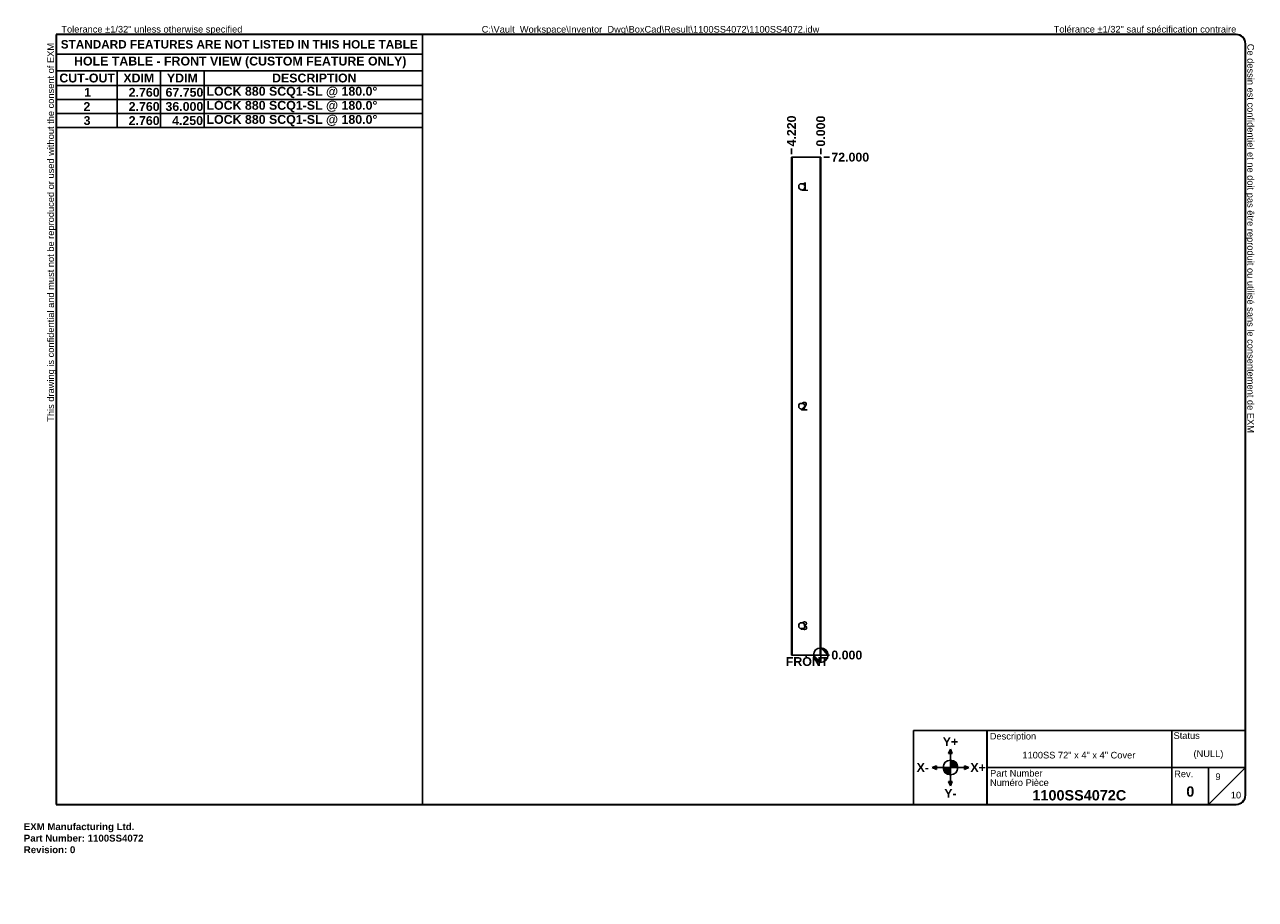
# Model space of a CAD drawing. Header units: inches. Extents: x 0 to 178, y -11 to 115.
import ezdxf

# ---------------------------------------------------------------- set-up
doc = ezdxf.new("R2010")
doc.units = ezdxf.units.IN
doc.header["$LTSCALE"] = 10.666667
doc.header["$MEASUREMENT"] = 0
doc.layers.get('0').update_dxf_attribs({"lineweight": 25})
for name, color, linetype, lineweight in [('Dimensions(ANSI)', 7, 'Continuous', 25), ('Sketch Geometry(ANSI)', 7, 'Continuous', 25), ('Symbols(ANSI)', 7, 'Continuous', 25), ('Visible Edges(ANSI)', 7, 'Continuous', 25), ('Visible Tangent Edges(ANSI)', 7, 'Continuous', 25)]:
    doc.layers.add(name, color=color, linetype=linetype, lineweight=lineweight)
doc.layers.add('Hatch', color=179, linetype='Continuous', lineweight=9, true_color=0x1e1e47)
doc.styles.add('Current-ANSI', font='arial.ttf')
doc.styles.add('Dimension-ANSI', font='arialbd.ttf')
doc.styles.get("Standard").update_dxf_attribs({"font": 'arialbd.ttf'})
doc.styles.add('Text Style44', font='arialbd.ttf')
doc.dimstyles.new('INCH-ANSI', dxfattribs={"dimscale": 10.666667, "dimtxt": 0.12, "dimasz": 0.098425, "dimexe": 0.04, "dimexo": 0.04, "dimgap": 0.031496, "dimtad": 0, "dimtih": 1, "dimtoh": 1, "dimdec": 3, "dimrnd": 1e-08, "dimzin": 0, "dimdsep": 46, "dimtxsty": 'Dimension-ANSI', "dimcen": 0.09, "dimdle": 0.312, "dimclrd": 179, "dimclre": 179, "dimclrt": 7, "dimadec": 1, "dimazin": 0, "dimtfac": 1, "dimtdec": 3, "dimtofl": 0, "dimtmove": 0, "dimatfit": 3, "dimfxl": 1, "dimtolj": 1, "dimtzin": 4, "dimlwd": 25, "dimlwe": 25, "dimarcsym": 0})
doc.dimstyles.new('INCH-ANSI-VERTICAL', dxfattribs={"dimscale": 10.666667, "dimtxt": 0.12, "dimasz": 0.098425, "dimexe": 0.04, "dimexo": 0.04, "dimgap": 0.031496, "dimtad": 0, "dimtih": 1, "dimtoh": 1, "dimdec": 3, "dimrnd": 1e-08, "dimzin": 0, "dimdsep": 46, "dimtxsty": 'Dimension-ANSI', "dimcen": 0.09, "dimdle": 0.312, "dimclrd": 179, "dimclre": 179, "dimclrt": 7, "dimadec": 1, "dimazin": 0, "dimtfac": 1, "dimtdec": 3, "dimtofl": 0, "dimtmove": 0, "dimatfit": 3, "dimfxl": 1, "dimtolj": 1, "dimtzin": 4, "dimlwd": 25, "dimlwe": 25, "dimarcsym": 0})

# ---------------------------------------------------------------- blocks, each defined once
blk = doc.blocks.new('Origin Indicator Symbol4')
at = {"layer": 'Dimensions(ANSI)'}
h = blk.add_hatch(color=7, dxfattribs=at)
edge = h.paths.add_edge_path(flags=0)
edge.add_line((10.805, 2.377), (10.903, 2.279))
edge.add_arc((10.805, 2.279), 0.0984, 0, 90)
h = blk.add_hatch(color=7, dxfattribs=at)
edge = h.paths.add_edge_path(flags=0)
edge.add_line((10.805, 2.18), (10.706, 2.279))
edge.add_arc((10.805, 2.279), 0.0984, 180, 270)
at = {"layer": 'Dimensions(ANSI)', "color": 7, "linetype": 'Continuous'}
for p, q in [((10.805, 2.377), (10.903, 2.279)), ((10.805, 2.18), (10.706, 2.279))]:
    blk.add_line(p, q, dxfattribs=at)
at = {"layer": 'Dimensions(ANSI)', "color": 7, "linetype": 'Continuous', "flags": 128}
for points in [[(10.805, 2.279), (10.903, 2.279), (10.805, 2.377), (10.805, 2.279)], [(10.805, 2.279), (10.805, 2.377), (10.805, 2.18), (10.805, 2.279)], [(10.805, 2.279), (10.805, 2.18), (10.706, 2.279), (10.805, 2.279)], [(10.805, 2.279), (10.706, 2.279), (10.805, 2.279), (10.805, 2.279)]]:
    blk.add_lwpolyline(points, dxfattribs=at)
at = {"layer": 'Dimensions(ANSI)', "color": 7, "linetype": 'Continuous'}
blk.add_circle((10.805, 2.279), 0.0984, dxfattribs=at)
for start, end in [(0, 90), (180, 270)]:
    blk.add_arc((10.805, 2.279), 0.0984, start, end, dxfattribs=at)
at = {"layer": 'Dimensions(ANSI)', "color": 7}
for points in [[(10.805, 2.279), (10.903, 2.279), (10.805, 2.377), (10.805, 2.279)], [(10.805, 2.279), (10.805, 2.377), (10.805, 2.18), (10.805, 2.279)], [(10.805, 2.279), (10.805, 2.18), (10.706, 2.279), (10.805, 2.279)], [(10.805, 2.279), (10.706, 2.279), (10.805, 2.279)]]:
    blk.add_solid(points, dxfattribs=at)
blk = doc.blocks.new('Title Blocks EXM-2 - ANSI B')
at = {"layer": 'Hatch'}
for points in [[(12.725, 0.94), (12.75, 0.94), (12.75, 1)], [(12.775, 0.94), (12.75, 1), (12.75, 0.94)], [(12.56, 0.75), (12.56, 0.775), (12.5, 0.75)], [(12.56, 0.75), (12.5, 0.75), (12.56, 0.725)], [(12.94, 0.75), (13, 0.75), (12.94, 0.775)], [(12.94, 0.75), (12.94, 0.725), (13, 0.75)], [(12.75, 0.56), (12.725, 0.56), (12.75, 0.5)], [(12.75, 0.56), (12.75, 0.5), (12.775, 0.56)]]:
    blk.add_hatch(color=7, dxfattribs=at).paths.add_polyline_path(points)
h = blk.add_hatch(color=7, dxfattribs=at)
edge = h.paths.add_edge_path()
edge.add_line((12.75, 0.85), (12.75, 0.75))
edge.add_line((12.75, 0.75), (12.85, 0.75))
edge.add_arc((12.75, 0.75), 0.1, 0, 90)
h = blk.add_hatch(color=7, dxfattribs=at)
edge = h.paths.add_edge_path()
edge.add_line((12.75, 0.65), (12.75, 0.75))
edge.add_line((12.75, 0.75), (12.65, 0.75))
edge.add_arc((12.75, 0.75), 0.1, 180, 270)
at = {"layer": 'Sketch Geometry(ANSI)'}
for p, q in [((12.249, 1.25), (16.749, 1.25)), ((12.249, 0.25), (12.249, 1.25)), ((15.749, 1.25), (15.749, 0.75)), ((16.749, 1.25), (16.749, 0.375)), ((12.75, 1), (12.725, 0.94)), ((12.725, 0.94), (12.775, 0.94)), ((12.75, 0.85), (12.75, 1)), ((12.775, 0.94), (12.75, 1)), ((12.75, 0.75), (12.75, 0.85)), ((12.5, 0.75), (12.56, 0.775)), ((12.65, 0.75), (12.5, 0.75)), ((12.56, 0.725), (12.5, 0.75)), ((12.56, 0.775), (12.56, 0.725)), ((12.75, 0.75), (12.65, 0.75)), ((12.75, 0.75), (12.85, 0.75)), ((12.75, 0.75), (12.75, 0.65)), ((12.85, 0.75), (13, 0.75)), ((13, 0.75), (12.94, 0.775)), ((12.94, 0.775), (12.94, 0.725)), ((12.94, 0.725), (13, 0.75)), ((15.749, 0.75), (13.249, 0.75)), ((16.249, 0.75), (15.749, 0.75)), ((15.749, 0.75), (15.749, 0.25)), ((16.249, 0.25), (16.249, 0.75)), ((16.249, 0.75), (16.749, 0.75)), ((16.249, 0.25), (16.749, 0.75)), ((12.775, 0.56), (12.725, 0.56)), ((12.725, 0.56), (12.75, 0.5)), ((12.75, 0.65), (12.75, 0.5)), ((12.75, 0.5), (12.775, 0.56)), ((13.249, 0.25), (12.249, 0.25)), ((16.624, 0.25), (13.249, 0.25))]:
    blk.add_line(p, q, dxfattribs=at)
at = {"layer": 'Sketch Geometry(ANSI)', "linetype": 'Continuous', "lineweight": 35}
blk.add_line((13.249, 0.25), (13.249, 1.25), dxfattribs=at)
at = {"layer": 'Sketch Geometry(ANSI)'}
blk.add_circle((12.75, 0.75), 0.1, dxfattribs=at)
blk.add_arc((16.624, 0.375), 0.125, 270, 0, dxfattribs=at)
at = {"layer": 'Symbols(ANSI)', "color": 7}
for s, insert, char_height, attachment_point, style in [('Description', (13.283, 1.103), 0.09, 7, 'Current-ANSI'), ('Status', (15.774, 1.137), 0.09, 7, 'Current-ANSI'), ('\\fArial|b1|i0;Y+', (12.75, 1.1), 0.12, 5, 'Dimension-ANSI'), ('\\fArial|b1|i0;X-', (12.375, 0.75), 0.12, 5, 'Dimension-ANSI'), ('\\fArial|b1|i0;X+', (13.125, 0.75), 0.12, 5, 'Dimension-ANSI'), ('Part Number', (13.287, 0.627), 0.09, 7, 'Current-ANSI'), ('Numéro Pièce', (13.286, 0.5), 0.09, 7, 'Current-ANSI'), ('\\fArial|b1|i0;Y-', (12.75, 0.4), 0.12, 5, 'Dimension-ANSI')]:
    blk.add_mtext(s, dxfattribs=dict(at, insert=insert, char_height=char_height, attachment_point=attachment_point, style=style))
at = {"layer": 'Symbols(ANSI)', "color": 7, "insert": (15.783, 0.618), "char_height": 0.09, "width": 0.25854, "attachment_point": 7, "style": 'Current-ANSI'}
blk.add_mtext('Rev.', dxfattribs=at)
at = {"layer": 'Symbols(ANSI)', "color": 7}
for tag, p, height, style in [('IDW_DESC_IAM_001', (13.725, 0.873), 0.09, 'Current-ANSI'), ('DESIGN_STATE_001', (16.045, 0.893), 0.09, 'Current-ANSI'), ('Sheet_number_001', (16.342, 0.581), 0.09, 'Current-ANSI'), ('IDW_NAME_IAM_001', (13.861, 0.304), 0.14, 'Text Style44'), ('IDW_REV_001', (15.947, 0.355), 0.14, 'Text Style44'), ('Number_of_sheets_001', (16.551, 0.331), 0.09, 'Current-ANSI')]:
    blk.add_attdef(tag, p, '', height=height, dxfattribs=dict(at, style=style))
blk = doc.blocks.new('Borders EXM - B (Inch) - B')
at = {"layer": 'Sketch Geometry(ANSI)', "linetype": 'Continuous', "lineweight": 35}
for p, q in [((16.438, 10.692), (0.437, 10.692)), ((0.437, 10.692), (0.437, 0.255)), ((16.562, 0.38), (16.562, 10.567)), ((0.437, 0.255), (16.438, 0.255))]:
    blk.add_line(p, q, dxfattribs=at)
at = {"layer": 'Sketch Geometry(ANSI)'}
for p, q in [((5.406, 10.692), (5.406, 0.255)), ((0.437, 10.428), (5.406, 10.428))]:
    blk.add_line(p, q, dxfattribs=at)
at = {"layer": 'Sketch Geometry(ANSI)', "linetype": 'Continuous', "lineweight": 35}
for centre, start, end in [((16.438, 10.567), 0, 90), ((16.438, 0.38), 270, 0)]:
    blk.add_arc(centre, 0.125, start, end, dxfattribs=at)
at = {"layer": 'Symbols(ANSI)', "color": 7, "char_height": 0.09, "attachment_point": 7, "style": 'Current-ANSI'}
for s, insert, rotation in [('This drawing is confidential and must not be reproduced or used without the consent of EXM', (0.437, 5.442), 90), ('Ce dessin est confidentiel et ne doit pas être reproduit ou utilisé sans le consentement de EXM', (16.562, 10.567), 270)]:
    blk.add_mtext(s, dxfattribs=dict(at, insert=insert, rotation=rotation))
for s, insert in [('Tolerance ±1/32" unless otherwise specified', (0.509, 10.692)), ('Tolérance ±1/32" sauf spécification contraire', (13.963, 10.692))]:
    blk.add_mtext(s, dxfattribs=dict(at, insert=insert))
at = {"layer": 'Symbols(ANSI)', "color": 7, "insert": (2.921, 10.559), "char_height": 0.114, "width": 4.96908, "attachment_point": 5, "style": 'Dimension-ANSI'}
blk.add_mtext('\\fArial|b1|i0;{\\H0.1140;STANDARD FEATURES ARE NOT LISTED IN THIS HOLE TABLE}', dxfattribs=at)
at = {"layer": 'Symbols(ANSI)', "color": 7, "style": 'Current-ANSI'}
blk.add_attdef('FILENAME_AND_PATH_001', (6.208, 10.718), '', height=0.09, dxfattribs=at)
blk = doc.blocks.new('Datum Identifier22')
at = {"layer": 'Symbols(ANSI)', "color": 7, "linetype": 'Continuous', "lineweight": 25}
blk.add_line((10.607, 2.254), (10.607, 2.279), dxfattribs=at)
at = {"layer": 'Symbols(ANSI)', "color": 7, "insert": (10.331, 2.13), "char_height": 0.12, "attachment_point": 7, "style": 'Dimension-ANSI'}
blk.add_mtext('FRONT', dxfattribs=at)
blk = doc.blocks.new('*D12')
at = {"layer": 'Defpoints', "color": 0, "linetype": 'Continuous', "transparency": 16777216}
for p in [(115.25, 24.31), (115.25, 24.31), (116.53, 24.31)]:
    blk.add_point(p, dxfattribs=at)
at = {"layer": 'Dimensions(ANSI)', "color": 179, "linetype": 'Continuous', "lineweight": 25, "true_color": 0x262658, "transparency": 16777216}
blk.add_line((115.68, 24.31), (116.53, 24.31), dxfattribs=at)
at = {"layer": 'Dimensions(ANSI)', "color": 7, "linetype": 'Continuous', "lineweight": 25, "transparency": 16777216, "insert": (119.02, 24.31), "char_height": 1.28, "attachment_point": 5, "style": 'Dimension-ANSI'}
blk.add_mtext('\\A1;0.000', dxfattribs=at)
blk = doc.blocks.new('*D13')
at = {"layer": 'Defpoints', "color": 0, "linetype": 'Continuous', "transparency": 16777216}
for p in [(115.25, 96.31), (116.53, 96.31), (115.25, 24.31)]:
    blk.add_point(p, dxfattribs=at)
at = {"layer": 'Dimensions(ANSI)', "color": 179, "linetype": 'Continuous', "lineweight": 25, "true_color": 0x262658, "transparency": 16777216}
blk.add_line((115.68, 96.31), (116.53, 96.31), dxfattribs=at)
at = {"layer": 'Dimensions(ANSI)', "color": 7, "linetype": 'Continuous', "lineweight": 25, "transparency": 16777216, "insert": (119.52, 96.31), "char_height": 1.28, "attachment_point": 5, "style": 'Dimension-ANSI'}
blk.add_mtext('\\A1;72.000', dxfattribs=at)
blk = doc.blocks.new('*D14')
at = {"layer": 'Defpoints', "color": 0, "linetype": 'Continuous', "transparency": 16777216}
for p in [(115.25, 97.59), (115.25, 96.31), (115.25, 96.31)]:
    blk.add_point(p, dxfattribs=at)
at = {"layer": 'Dimensions(ANSI)', "color": 179, "linetype": 'Continuous', "lineweight": 25, "true_color": 0x262658, "transparency": 16777216}
blk.add_line((115.25, 96.73), (115.25, 97.59), dxfattribs=at)
at = {"layer": 'Dimensions(ANSI)', "color": 7, "linetype": 'Continuous', "lineweight": 25, "transparency": 16777216, "insert": (115.25, 100.08), "char_height": 1.28, "attachment_point": 5, "rotation": 90, "style": 'Dimension-ANSI'}
blk.add_mtext('\\A1;0.000', dxfattribs=at)
blk = doc.blocks.new('*D15')
at = {"layer": 'Defpoints', "color": 0, "linetype": 'Continuous', "transparency": 16777216}
for p in [(111.03, 97.59), (111.03, 96.31), (115.25, 96.31)]:
    blk.add_point(p, dxfattribs=at)
at = {"layer": 'Dimensions(ANSI)', "color": 179, "linetype": 'Continuous', "lineweight": 25, "true_color": 0x262658, "transparency": 16777216}
blk.add_line((111.03, 96.73), (111.03, 97.59), dxfattribs=at)
at = {"layer": 'Dimensions(ANSI)', "color": 7, "linetype": 'Continuous', "lineweight": 25, "transparency": 16777216, "insert": (111.03, 100.1), "char_height": 1.28, "attachment_point": 5, "rotation": 90, "style": 'Dimension-ANSI'}
blk.add_mtext('\\A1;4.220', dxfattribs=at)
blk = doc.blocks.new('Leader Text1')
at = {"layer": 'Symbols(ANSI)', "color": 7, "insert": (10.545, 8.57), "char_height": 0.12, "attachment_point": 7, "style": 'Dimension-ANSI'}
blk.add_mtext('1', dxfattribs=at)
blk = doc.blocks.new('Leader Text2')
at = {"layer": 'Symbols(ANSI)', "color": 7, "insert": (10.535, 5.594), "char_height": 0.12, "attachment_point": 7, "style": 'Dimension-ANSI'}
blk.add_mtext('2', dxfattribs=at)
blk = doc.blocks.new('Leader Text3')
at = {"layer": 'Symbols(ANSI)', "color": 7, "insert": (10.538, 2.616), "char_height": 0.12, "attachment_point": 7, "style": 'Dimension-ANSI'}
blk.add_mtext('3', dxfattribs=at)
blk = doc.blocks.new('Table3')
at = {"layer": 'Symbols(ANSI)', "color": 7, "lineweight": 30}
for p, q in [((0.438, 10.428), (5.406, 10.428)), ((0.438, 10.428), (0.438, 10.202)), ((5.406, 10.428), (5.406, 10.202)), ((0.438, 10.202), (5.406, 10.202)), ((0.438, 10.202), (0.438, 10.003)), ((1.264, 10.202), (1.264, 10.003)), ((1.855, 10.202), (1.855, 10.003)), ((2.445, 10.202), (2.445, 10.003)), ((5.406, 10.202), (5.406, 10.003)), ((0.438, 10.003), (5.406, 10.003)), ((0.438, 10.003), (0.438, 9.43)), ((1.264, 10.003), (1.264, 9.43)), ((1.855, 10.003), (1.855, 9.43)), ((2.445, 10.003), (2.445, 9.43)), ((5.406, 10.003), (5.406, 9.43)), ((0.438, 9.812), (5.406, 9.812)), ((0.438, 9.621), (5.406, 9.621)), ((0.438, 9.43), (5.406, 9.43))]:
    blk.add_line(p, q, dxfattribs=at)
at = {"layer": 'Symbols(ANSI)', "color": 7, "char_height": 0.12, "attachment_point": 7, "style": 'Dimension-ANSI'}
for s, insert in [('HOLE TABLE - FRONT VIEW (CUSTOM FEATURE ONLY)', (0.681, 10.236)), ('CUT-OUT', (0.482, 10.041)), ('XDIM', (1.35, 10.043)), ('YDIM', (1.94, 10.043)), ('DESCRIPTION', (3.366, 10.041)), ('1', (0.818, 9.848)), ('2.760', (1.422, 9.847)), ('67.750', (1.922, 9.847)), ('LOCK 880 SCQ1-SL @ 180.0°', (2.477, 9.829)), ('2', (0.809, 9.656)), ('2.760', (1.422, 9.655)), ('36.000', (1.921, 9.655)), ('LOCK 880 SCQ1-SL @ 180.0°', (2.477, 9.638)), ('3', (0.811, 9.464)), ('2.760', (1.422, 9.464)), ('4.250', (2.011, 9.464)), ('LOCK 880 SCQ1-SL @ 180.0°', (2.477, 9.447))]:
    blk.add_mtext(s, dxfattribs=dict(at, insert=insert))

msp = doc.modelspace()

# ---------------------------------------------------------------- linework, layer by layer
at = {"layer": 'Visible Edges(ANSI)'}
for p, q in [((111.0319, 24.3077), (111.0319, 96.3077)), ((111.1179, 96.3077), (111.0319, 96.3077)), ((111.1179, 96.3077), (115.1659, 96.3077)), ((115.2519, 96.3077), (115.1659, 96.3077)), ((115.2519, 96.3077), (115.2519, 24.3077)), ((112.0962, 91.8587), (112.0962, 92.2568)), ((112.2928, 92.4534), (112.6909, 92.4534)), ((112.4132, 91.662), (112.2928, 91.662)), ((112.4132, 91.5719), (112.4132, 91.662)), ((112.8875, 92.2568), (112.8875, 92.1364)), ((112.8875, 92.1364), (112.9777, 92.1364)), ((112.2928, 60.7034), (112.6909, 60.7034)), ((112.0962, 60.1087), (112.0962, 60.5068)), ((112.4132, 59.912), (112.2928, 59.912)), ((112.4132, 59.8219), (112.4132, 59.912)), ((112.8875, 60.5068), (112.8875, 60.3864)), ((112.8875, 60.3864), (112.9777, 60.3864)), ((112.0962, 28.3587), (112.0962, 28.7568)), ((112.2928, 28.9534), (112.6909, 28.9534)), ((112.8875, 28.7568), (112.8875, 28.6364)), ((112.8875, 28.6364), (112.9777, 28.6364)), ((112.4132, 28.162), (112.2928, 28.162)), ((112.4132, 28.0719), (112.4132, 28.162)), ((111.0319, 24.3077), (111.1179, 24.3077)), ((115.1659, 24.3077), (111.1179, 24.3077)), ((115.1659, 24.3077), (115.2519, 24.3077))]:
    msp.add_line(p, q, dxfattribs=at)
for centre, radius, start, end in [((112.4919, 92.0577), 0.4429, 116.704852, 153.295148), ((112.4919, 92.0577), 0.4429, 206.704852, 243.295148), ((112.4919, 92.0577), 0.4921, 260.801462, 9.198538), ((112.4919, 92.0577), 0.4429, 26.704852, 63.295148), ((112.4919, 60.3077), 0.4429, 116.704852, 153.295148), ((112.4919, 60.3077), 0.4429, 26.704852, 63.295148), ((112.4919, 60.3077), 0.4429, 206.704852, 243.295148), ((112.4919, 60.3077), 0.4921, 260.801462, 9.198538), ((112.4919, 28.5577), 0.4429, 116.704852, 153.295148), ((112.4919, 28.5577), 0.4921, 260.801462, 9.198538), ((112.4919, 28.5577), 0.4429, 26.704852, 63.295148), ((112.4919, 28.5577), 0.4429, 206.704852, 243.295148)]:
    msp.add_arc(centre, radius, start, end, dxfattribs=at)
at = {"layer": 'Visible Tangent Edges(ANSI)'}
for p, q in [((111.1179, 96.3077), (111.1179, 24.3077)), ((115.1659, 24.3077), (115.1659, 96.3077))]:
    msp.add_line(p, q, dxfattribs=at)

# ---------------------------------------------------------------- block references
at = {"xscale": 10.66666666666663, "yscale": 10.66666666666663, "zscale": 10.66666666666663}
for name, p, values in [('Borders EXM - B (Inch) - B', (0, 0), {'FILENAME_AND_PATH_001': 'C:\\Vault_Workspace\\Inventor_Dwg\\BoxCad\\Result\\1100SS4072\\1100SS4072.idw'}), ('Title Blocks EXM-2 - ANSI B', (-1.9875, 0.0485), {'IDW_REV_001': '0', 'Sheet_number_001': '9', 'Number_of_sheets_001': '10', 'IDW_DESC_IAM_001': '1100SS 72" x 4" x 4" Cover', 'DESIGN_STATE_001': '(NULL)', 'IDW_NAME_IAM_001': '1100SS4072C'})]:
    msp.add_blockref(name, p, dxfattribs=at).add_auto_attribs(values)
msp.add_blockref('Table3', (0, 0), dxfattribs=at)
at = {"layer": 'Dimensions(ANSI)', "xscale": 10.66666666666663, "yscale": 10.66666666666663, "zscale": 10.66666666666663}
msp.add_blockref('Origin Indicator Symbol4', (0, 0), dxfattribs=at)
at = {"layer": 'Symbols(ANSI)', "xscale": 10.66666666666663, "yscale": 10.66666666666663, "zscale": 10.66666666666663}
for name in ['Leader Text1', 'Leader Text2', 'Leader Text3', 'Datum Identifier22']:
    msp.add_blockref(name, (0, 0), dxfattribs=at)

# ---------------------------------------------------------------- texts
at = {"insert": (0, 0), "char_height": 1, "attachment_point": 1}
msp.add_mtext_dynamic_manual_height_columns('EXM Manufacturing Ltd.\\PPart Number: 1100SS4072\\PRevision: 0', width=6.990976, gutter_width=1, heights=[0], dxfattribs=at).dxf.set("width", 100)

# ---------------------------------------------------------------- dimensions: what is measured, and where the dimension line sits
at = {"layer": 'Dimensions(ANSI)', "color": 179, "linetype": 'Continuous', "lineweight": 25, "true_color": 0x262658}
for feature_location, offset, dtype, origin, dimstyle, picture, middle in [((111.0319, 96.3077), (0, 1.28), 1, (115.2519, 96.3077), 'INCH-ANSI-VERTICAL', '*D15', (111.0319, 100.1004)), ((115.2518581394, 96.3077172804), (0, 1.28), 1, (115.2518581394, 96.3077172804), 'INCH-ANSI-VERTICAL', '*D14', (115.2518581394, 100.0794189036)), ((115.2519, 96.3077), (1.28, 0), 0, (115.2519, 24.3077), 'INCH-ANSI', '*D13', (119.5204, 96.3077)), ((115.2518581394, 24.3077172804), (1.28, 0), 0, (115.2518581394, 24.3077172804), 'INCH-ANSI', '*D12', (119.0235597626, 24.3077172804))]:
    dim = msp.add_ordinate_dim(feature_location=feature_location, offset=offset, dtype=dtype, origin=origin, dimstyle=dimstyle, override={"dimgap": 0.031496, "dimtad": 0, "dimdec": 3, "dimtol": 0, "dimlim": 0, "dimtp": 0, "dimtm": 0, "dimtdec": 3}, dxfattribs=at)
    dim.commit()
    dim.dimension.update_dxf_attribs({"geometry": picture, "text_midpoint": middle})

doc.saveas('drawing.dxf')
